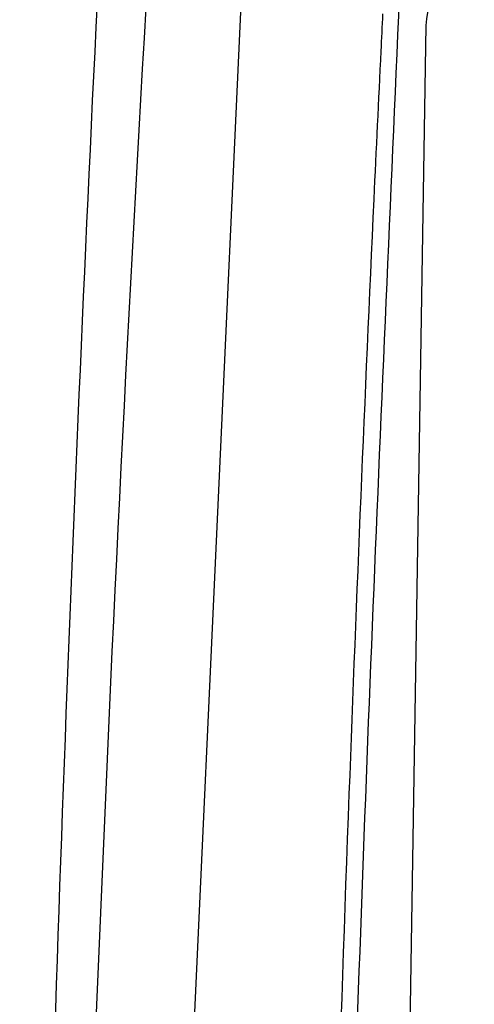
# Model space of a CAD drawing. Header units: millimetres. Extents: x 15231 to 16570, y 10019 to 11489.
# Tile 73 of 206: x 16225 to 16240, y 10324 to 10357. Entities that reach past the tile are written whole.
import ezdxf

# ---------------------------------------------------------------- set-up
doc = ezdxf.new("R2010")
doc.units = ezdxf.units.MM

msp = doc.modelspace()

# ---------------------------------------------------------------- linework, layer by layer
at = {"color": 7, "linetype": 'Continuous', "lineweight": 25}
for p, q in [((16228.563, 10275.136), (16232.418, 10358.71)), ((16238.54, 10357.066), (16237.269, 10277.8))]:
    msp.add_line(p, q, dxfattribs=at)
msp.add_arc((16242.48, 10356.8), 3.948, 125.9605, 176.1256, dxfattribs=at)
for points, knots in [([(16224.969, 10267.839), (16225.131, 10285.66), (16225.495, 10303.361), (16226.632, 10338.51), (16227.405, 10355.957), (16228.384, 10373.276)], [0, 0, 0, 0, 0.5, 0.5, 1, 1, 1, 1]), ([(16235.178, 10276.593), (16235.406, 10290.161), (16235.867, 10317.531), (16237.062, 10344.447), (16237.666, 10358.021)], [0, 0, 0, 0, 0.495715, 1, 1, 1, 1]), ([(16237.098, 10357.448), (16237.077, 10357.036), (16236.976, 10354.977), (16236.566, 10346.322), (16235.883, 10330.008), (16235.159, 10307.163), (16234.766, 10288.737), (16234.627, 10278.407), (16234.598, 10276.258)], [0, 0, 0, 0, 0.015384, 0.076919, 0.323062, 0.622246, 0.921431, 1, 1, 1, 1])]:
    msp.add_open_spline(points, degree=3, knots=knots, dxfattribs=at)
msp.add_open_spline([(16229.368, 10360.727), (16228.056, 10338.941), (16227.128, 10317.04), (16226.586, 10295.023)], degree=3, dxfattribs=at)

doc.saveas('drawing.dxf')
